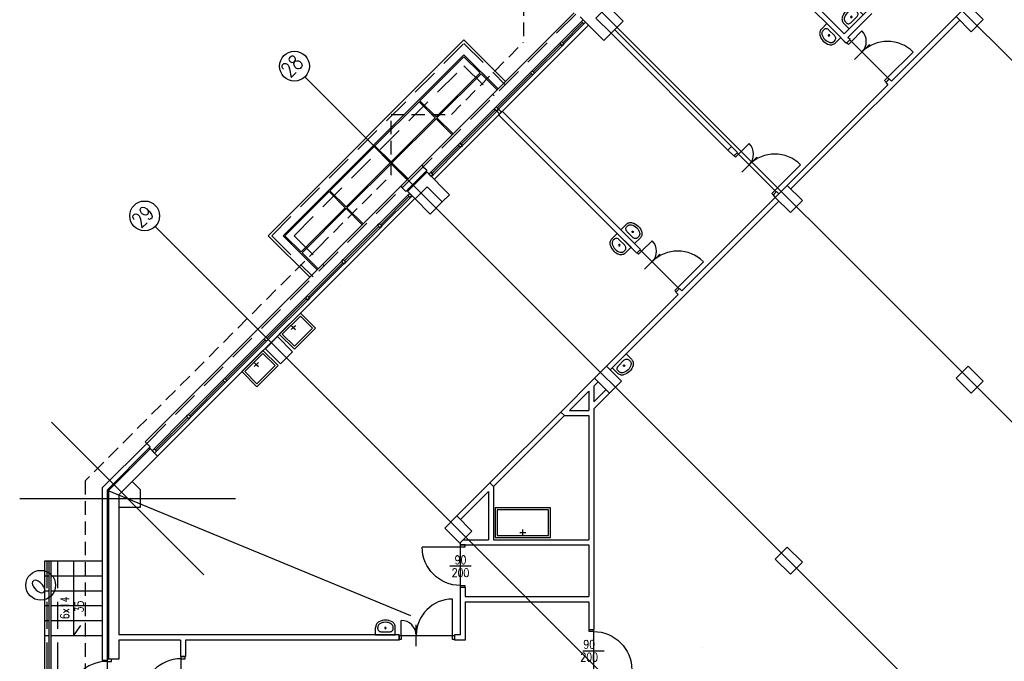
# Model space of a CAD drawing. Header units: centimetres. Extents: x -228435 to 111511, y -89367 to 428125.
# Tile 141 of 216: x -73074 to -49969, y 108972 to 124026. Entities that reach past the tile are written whole.
import ezdxf

# ---------------------------------------------------------------- set-up
doc = ezdxf.new("R2010")
doc.units = ezdxf.units.CM
doc.header["$LTSCALE"] = 50
doc.linetypes.add('DASHDOT2', pattern=[12.7, 6.35, -3.175, 0, -3.175])
doc.linetypes.add('HIDDEN', pattern=[9.525, 6.35, -3.175])
doc.layers.get('0').update_dxf_attribs({"color": 8})
for name, color, linetype in [('ARCH_INFO_ETYK_DRZWI_IST', 8, 'Continuous'), ('ARCH_INFO_OSIE_IST', 8, 'DASHDOT2'), ('ARCH_INFO_OSIE_OPISY_IST', 8, 'Continuous'), ('ARCH_INFO_SCHODY_IST', 8, 'Continuous'), ('ARCH_MUROWANE_IST', 8, 'Continuous'), ('ARCH_NIEWIDOK_IST', 8, 'HIDDEN'), ('ARCH_OTWORY_WENTYLACJA_IST', 8, 'Continuous'), ('ARCH_WIDOK_IST', 8, 'Continuous'), ('ARCH_WYPOSAŻENIE_SANITARNE_IST', 8, 'Continuous'), ('ARCH_ŚLUSARKA_DRZWI_IST', 8, 'Continuous'), ('ARCH_ŚLUSARKA_OKNA_IST', 8, 'Continuous'), ('ARCH_ŻELBET_IST', 8, 'Continuous'), ('Osie rzutów$0$ARCH_INFO_OSIE_OPISY_IST', 8, 'Continuous')]:
    doc.layers.add(name, color=color, linetype=linetype)
doc.styles.add('ROMANS-250-CM', font='romans.shx', dxfattribs={"width": 0.8, "height": 50})
doc.styles.add('ROMANS-50-CM', font='romans.shx', dxfattribs={"width": 0.8, "height": 10})

# ---------------------------------------------------------------- blocks, each defined once
blk = doc.blocks.new('umywalka')
at = {"ltscale": 0.3}
for p, q in [((0, -23), (0, 23)), ((0, 23), (17.8, 23)), ((7.2, -9.1), (7.2, 9.1)), ((7.2, 9.1), (7.2, 9.1)), ((14.3, 18), (17.8, 18)), ((0, -23), (17.8, -23)), ((14.3, -18), (17.8, -18))]:
    blk.add_line(p, q, dxfattribs=at)
for points in [[(7.2, 9.1), (7.3, 10.8), (7.7, 12.5), (8.4, 14), (9.3, 15.4), (10.3, 16.5), (11.5, 17.3), (12.9, 17.8), (14.3, 18)], [(17.8, 23), (19.8, 22.9), (21.7, 22.5), (23.6, 21.9), (25.4, 21), (27, 20), (28.4, 18.7), (29.7, 17.3), (30.8, 15.7)], [(17.8, 18), (19.1, 17.9), (20.3, 17.7), (21.5, 17.3), (22.6, 16.7), (23.7, 16.1), (24.6, 15.3), (25.4, 14.4), (26.1, 13.3)], [(26.1, 13.3), (27.7, 10.2), (28.8, 6.9), (29.5, 3.5), (29.7, 0), (29.5, -3.5), (28.8, -6.9), (27.7, -10.2), (26.1, -13.3)], [(30.8, 15.7), (32.6, 12), (33.9, 8.1), (34.7, 4.1), (35, 0), (34.7, -4.1), (33.9, -8.1), (32.6, -12), (30.8, -15.7)], [(14.3, -18), (12.9, -17.8), (11.5, -17.3), (10.3, -16.5), (9.3, -15.4), (8.4, -14), (7.7, -12.5), (7.3, -10.8), (7.2, -9.1)], [(26.1, -13.3), (25.4, -14.4), (24.6, -15.3), (23.7, -16.1), (22.6, -16.7), (21.5, -17.3), (20.3, -17.7), (19.1, -17.9), (17.8, -18)], [(30.8, -15.7), (29.7, -17.3), (28.4, -18.7), (27, -20), (25.4, -21), (23.6, -21.9), (21.7, -22.5), (19.8, -22.9), (17.8, -23)]]:
    blk.add_lwpolyline(points, dxfattribs=at)
blk.add_circle((16.1, 0), 1.75, dxfattribs=at)
blk = doc.blocks.new('DRZWI90')
blk.add_line((-45, 0), (-45, 90))
at = {"lineweight": -3}
for p, q in [((0, -25), (0, 25)), ((45, 0), (-45, 0))]:
    blk.add_line(p, q, dxfattribs=at)
for points in [[(-50, -10), (-45, -10), (-45, 0), (-50, 0)], [(45, -10), (50, -10), (50, 0), (45, 0)]]:
    blk.add_lwpolyline(points, close=True, dxfattribs=at)
blk.add_arc((-45, 0), 90, 0, 90, dxfattribs=at)
blk = doc.blocks.new('Osie rzutów')
at = {"layer": 'ARCH_INFO_OSIE_IST', "ltscale": 10}
for p, q in [((8927.4, 19646.5), (4880.9, 15600)), ((9351.6, 19222.2), (5514.5, 15385)), ((9775.9, 18797.9), (6114.5, 15136.5)), ((6324.6, 17617.4), (8540.8, 15401.2)), ((5900.4, 17193.2), (8116.6, 14977)), ((5476.1, 16768.9), (9015.7, 13229.3)), ((5124.7, 16417.5), (6407.4, 15134.7)), ((4880.9, 15958.4), (5239.1, 15600.1)), ((5012.1, 15799.1), (5723.8, 15504.3)), ((4806.6, 15779.2), (5313.4, 15779.2))]:
    blk.add_line(p, q, dxfattribs=at)
at = {"layer": 'ARCH_INFO_OSIE_OPISY_IST'}
for centre in [(5451.4, 16793.6), (5099.9, 16442.2), (4855.9, 15575.6)]:
    blk.add_circle(centre, 35, dxfattribs=at)
at = {"layer": 'ARCH_INFO_OSIE_OPISY_IST', "style": 'ROMANS-250-CM', "width": 0.8}
for s, p in [('28', (5440.9, 16764.6)), ('29', (5091, 16411.4)), ('O', (4853.8, 15550.9))]:
    blk.add_text(s, height=35, rotation=45, dxfattribs=at).set_placement(p)

msp = doc.modelspace()

# ---------------------------------------------------------------- linework, layer by layer
at = {"layer": 'ARCH_INFO_SCHODY_IST'}
for p, q in [((-71814.60208, 111320.96067, 630), (-71814.60208, 109570.96067, 630)), ((-71814.60208, 109570.96067, 630), (-71640.60139, 109810.19264, 630))]:
    msp.add_line(p, q, dxfattribs=at)
at = {"layer": 'ARCH_MUROWANE_IST', "ltscale": 4}
for p, q in [((-53806.60523, 123608.20261, 630), (-56913.25648, 126714.85387, 630)), ((-53724.2049, 123695.50791, 630), (-56828.40367, 126799.70668, 630)), ((-59918.4603, 124091.48771, 630), (-59366.91701, 123539.94442, 630)), ((-53165.59054, 124254.12227, 630), (-53724.2049, 123695.50791, 630)), ((-53080.73773, 124169.26945, 630), (-53639.35208, 123610.6551, 630)), ((-51100.83874, 124098.55877, 630), (-52614.04725, 122585.35026, 630)), ((-51015.98592, 124013.70596, 630), (-54975.7839, 120053.90799, 630)), ((-59197.21138, 123709.65005, 630), (-59366.91701, 123539.94442, 630)), ((-53809.05771, 123610.6551, 630), (-53724.2049, 123525.80228, 630)), ((-53586.31907, 123557.62209, 630), (-53639.35208, 123610.6551, 630)), ((-53724.2049, 123525.80228, 630), (-53671.17189, 123472.76927, 630)), ((-53671.17189, 123472.76927, 630), (-53586.31907, 123557.62209, 630)), ((-52698.90006, 122500.49745, 630), (-55060.63671, 120138.7608, 630)), ((-52751.93307, 122553.53046, 630), (-52667.08026, 122638.38327, 630)), ((-52751.93307, 122553.53046, 630), (-52698.90006, 122500.49745, 630)), ((-52667.08026, 122638.38327, 630), (-52614.04725, 122585.35026, 630)), ((-61834.71968, 121793.39067, 630), (-61749.86686, 121878.24348, 630)), ((-61834.71968, 121793.39067, 630), (-58592.63509, 118551.30608, 630)), ((-61749.86686, 121878.24348, 630), (-58507.78227, 118636.15889, 630)), ((-56453.63707, 120966.07573, 630), (-56368.78426, 121050.92855, 630)), ((-56315.75125, 120828.18991, 630), (-56453.63707, 120966.07573, 630)), ((-56453.63707, 120966.07573, 630), (-56453.63707, 120966.07573, 630)), ((-56368.78426, 121050.92855, 630), (-56230.89844, 120913.04273, 630)), ((-56230.89844, 120913.04273, 630), (-56315.75125, 120828.18991, 630)), ((-64097.46138, 120082.19226, 630), (-63602.48663, 120577.167, 630)), ((-64012.60856, 119997.33944, 630), (-63538.84702, 120471.10099, 630)), ((-63970.18216, 119997.33944, 630), (-63517.63382, 120449.88778, 630)), ((-63602.48663, 120577.167, 630), (-63539.74495, 120514.42533, 630)), ((-63602.48663, 120577.167, 630), (-63529.95919, 120504.63957, 630)), ((-63602.48663, 120577.167, 630), (-63545.67633, 120520.35671, 630)), ((-63602.48663, 120577.167, 630), (-63517.63382, 120492.31419, 630)), ((-63602.48663, 120577.167, 630), (-63517.63382, 120492.31419, 630)), ((-63602.48663, 120577.167, 630), (-63517.63382, 120492.31419, 630)), ((-63517.63382, 120492.31419, 630), (-63545.91809, 120464.02992, 630)), ((-63538.84702, 120471.10099, 630), (-62987.30373, 119919.5577, 630)), ((-64097.46138, 120082.19226, 630), (-64012.60856, 119997.33944, 630)), ((-64097.46138, 120082.19226, 630), (-64012.60856, 119997.33944, 630)), ((-64097.46138, 120082.19226, 630), (-64012.60856, 119997.33944, 630)), ((-64097.46138, 120082.19226, 630), (-64012.60856, 119997.33944, 630)), ((-64097.46138, 120082.19226, 630), (-64012.60856, 119997.33944, 630)), ((-64097.46138, 120082.19226, 630), (-64012.60856, 119997.33944, 630)), ((-64012.60856, 119997.33944, 630), (-63984.32429, 120025.62372, 630)), ((-63991.39536, 120018.55265, 630), (-63793.40546, 119820.56275, 630)), ((-63157.00936, 119749.85207, 630), (-62987.30373, 119919.5577, 630)), ((-55311.65962, 119993.80391, 630), (-55396.51243, 119908.9511, 630)), ((-55311.65962, 119993.80391, 630), (-55258.62661, 119940.7709, 630)), ((-55258.62661, 119771.06527, 630), (-59218.42459, 115811.2673, 630)), ((-55343.47943, 119855.91809, 630), (-57535.51045, 117663.88707, 630)), ((-55396.51243, 119908.9511, 630), (-55343.47943, 119855.91809, 630)), ((-58507.78227, 118636.15889, 630), (-58592.63509, 118551.30608, 630)), ((-58507.78227, 118636.15889, 630), (-58592.63509, 118551.30608, 630)), ((-57588.54346, 117716.92007, 630), (-57673.39627, 117632.06726, 630)), ((-57673.39627, 117632.06726, 630), (-57620.36326, 117579.03425, 630)), ((-57588.54346, 117716.92007, 630), (-57535.51045, 117663.88707, 630)), ((-57620.36326, 117579.03425, 630), (-59303.2774, 115896.12011, 630)), ((-59586.12011, 115613.2774, 630), (-60378.07971, 114821.31781, 630)), ((-59501.2673, 115528.42459, 630), (-59599.60208, 115430.08981, 630)), ((-59719.60208, 115310.08981, 630), (-60173.22689, 114856.46499, 630)), ((-59719.60208, 115310.08981, 630), (-59719.60208, 114856.46499, 630)), ((-59599.60208, 115430.08981, 630), (-59599.60208, 115062.39428, 630)), ((-59317.41954, 115344.57682, 630), (-59599.60208, 115062.39428, 630)), ((-59232.56672, 115259.72401, 630), (-59599.60208, 114892.68866, 630)), ((-60173.22689, 114856.46499, 630), (-59719.60208, 114856.46499, 630)), ((-59599.60208, 114892.68866, 630), (-59599.60208, 109720.96067, 630)), ((-60378.07971, 114821.31781, 630), (-60293.22689, 114736.46499, 630)), ((-60293.22689, 114736.46499, 630), (-59719.60208, 114736.46499, 630)), ((-59719.60208, 114736.46499, 630), (-59719.60208, 111820.96067, 630)), ((-70093.72688, 114085.92675, 630), (-71139.60208, 113040.05156, 630)), ((-70008.87407, 114001.07394, 630), (-71019.60208, 112990.34593, 630)), ((-70008.87407, 113958.64753, 630), (-70989.60208, 112977.91952, 630)), ((-70093.72688, 114085.92675, 630), (-70008.87407, 114001.07394, 630)), ((-70030.08727, 113979.86074, 630), (-69839.16844, 113788.9419, 630)), ((-69817.95524, 113810.15511, 630), (-70749.60208, 112878.50827, 630)), ((-71139.60208, 113040.05156, 630), (-71139.60208, 108990.96067, 630)), ((-71019.60208, 112990.34593, 630), (-71019.60208, 108990.96067, 630)), ((-62039.78064, 113159.61687, 630), (-62817.5981, 112381.79941, 630)), ((-62039.78064, 113159.61687, 630), (-61954.92783, 113074.76406, 630)), ((-61954.92783, 113074.76406, 630), (-61954.92783, 111820.96067, 630)), ((-70989.60208, 112977.91952, 630), (-70989.60208, 109020.96067, 630)), ((-70749.60208, 112878.50827, 630), (-70749.60208, 109590.96067, 630)), ((-62074.92783, 112954.76406, 630), (-62732.74529, 112296.9466, 630)), ((-62074.92783, 112954.76406, 630), (-62074.92783, 111820.96067, 630)), ((-62739.60208, 111752.68866, 630), (-62739.60208, 111700.96067, 630)), ((-62619.60208, 111700.96067, 630), (-62739.60208, 111700.96067, 630)), ((-62671.33006, 111820.96067, 630), (-62074.92783, 111820.96067, 630)), ((-62619.60208, 111700.96067, 630), (-59719.60208, 111700.96067, 630)), ((-61954.92783, 111820.96067, 630), (-59719.60208, 111820.96067, 630)), ((-59719.60208, 111700.96067, 630), (-59719.60208, 110490.96067, 630)), ((-62619.60208, 110700.96067, 630), (-62739.60208, 110700.96067, 630)), ((-62739.60208, 110700.96067, 630), (-62739.60208, 109590.96067, 630)), ((-62619.60208, 110700.96067, 630), (-62619.60208, 110490.96067, 630)), ((-62619.60208, 110490.96067, 630), (-59719.60208, 110490.96067, 630)), ((-62619.60208, 110370.96067, 630), (-59719.60208, 110370.96067, 630)), ((-62619.60208, 110370.96067, 630), (-62619.60208, 109470.96067, 630)), ((-59719.60208, 110370.96067, 630), (-59719.60208, 109720.96067, 630)), ((-64169.60208, 109590.96067, 630), (-70749.60208, 109590.96067, 630)), ((-64169.60208, 109590.96067, 630), (-64169.60208, 109470.96067, 630)), ((-62739.60208, 109590.96067, 630), (-62869.60208, 109590.96067, 630)), ((-62869.60208, 109590.96067, 630), (-62869.60208, 109470.96067, 630)), ((-59719.60208, 109720.96067, 630), (-59599.60208, 109720.96067, 630)), ((-70749.60208, 109470.96067, 630), (-70749.60208, 109020.96067, 630)), ((-69299.60208, 109470.96067, 630), (-70749.60208, 109470.96067, 630)), ((-69299.60208, 109470.96067, 630), (-69299.60208, 109080.96067, 630)), ((-64169.60208, 109470.96067, 630), (-69179.60208, 109470.96067, 630)), ((-69179.60208, 109470.96067, 630), (-69179.60208, 109080.96067, 630)), ((-62619.60208, 109470.96067, 630), (-62869.60208, 109470.96067, 630)), ((-69299.60208, 109080.96067, 630), (-69179.60208, 109080.96067, 630)), ((-71019.60208, 108990.96067, 630), (-71139.60208, 108990.96067, 630)), ((-70749.60208, 109020.96067, 630), (-71019.60208, 109020.96067, 630))]:
    msp.add_line(p, q, dxfattribs=at)
at = {"layer": 'ARCH_NIEWIDOK_IST'}
for p, q in [((-61247.82126, 124911.73178, 630), (-61247.82126, 123497.51822, 630)), ((-62944.87753, 121800.46195, 630), (-61247.82126, 123497.51822, 630)), ((-64359.0911, 120386.24838, 630), (-64359.0911, 121800.46195, 630)), ((-64359.0911, 121800.46195, 630), (-62944.87753, 121800.46195, 630)), ((-66049.07609, 118696.26297, 630), (-64359.0911, 120386.24796, 630)), ((-66049.07609, 118696.26297, 630), (-71539.60208, 113205.73698, 630)), ((-71539.60208, 113205.73698, 630), (-71539.60208, 102990.96067, 630))]:
    msp.add_line(p, q, dxfattribs=at)
at = {"layer": 'ARCH_NIEWIDOK_IST', "ltscale": 2}
for p, q in [((-60024.52632, 124155.12732, 630), (-63602.48663, 120577.167, 630)), ((-67159.23374, 118957.89248, 630), (-62647.89248, 123469.23374, 630)), ((-62647.89248, 123469.23374, 630), (-61679.15619, 122500.49745, 630)), ((-66635.97472, 118957.89248, 630), (-62647.89248, 122945.97472, 630)), ((-62647.89248, 122945.97472, 630), (-61940.78569, 122238.86794, 630)), ((-70093.72688, 114085.92675, 630), (-64097.46138, 120082.19226, 630)), ((-67159.23374, 118957.89248, 630), (-66190.49745, 117989.15619, 630)), ((-66635.97472, 118957.89248, 630), (-65928.86794, 118250.78569, 630)), ((-72439.60208, 111320.96067, 630), (-72439.60208, 107770.96067, 630)), ((-72189.60208, 111320.96067, 630), (-72189.60208, 108070.96067, 630))]:
    msp.add_line(p, q, dxfattribs=at)
at = {"layer": 'ARCH_OTWORY_WENTYLACJA_IST'}
for p, q in [((-56453.63707, 120966.07573, 630), (-59197.21138, 123709.65005, 630)), ((-56368.78426, 121050.92855, 630), (-59112.35857, 123794.50286, 630)), ((-62039.78064, 113159.61687, 630), (-60378.07971, 114821.31781, 630)), ((-61954.92783, 113074.76406, 630), (-60293.22689, 114736.46499, 630))]:
    msp.add_line(p, q, dxfattribs=at)
at = {"layer": 'ARCH_WIDOK_IST'}
for p, q in [((-60059.88166, 124190.48266, 630), (-63637.84197, 120612.52234, 630)), ((-59727.54147, 123900.56888, 630), (-63347.92819, 120280.18216, 630)), ((-67244.08655, 118957.89248, 630), (-62647.89248, 123554.08655, 630)), ((-62647.89248, 123554.08655, 630), (-61672.08512, 122578.2792, 630)), ((-66890.53316, 118957.89248, 630), (-62647.89248, 123200.53316, 630)), ((-63682.03614, 122123.96309, 630), (-62647.89248, 123158.10676, 630)), ((-62647.89248, 123200.53316, 630), (-61848.86181, 122401.5025, 630)), ((-62647.89248, 123158.10676, 630), (-62269.59035, 122779.80463, 630)), ((-63303.73401, 121745.66096, 630), (-62269.59035, 122779.80463, 630)), ((-63282.52081, 121724.44776, 630), (-62248.37714, 122758.59142, 630)), ((-62248.37714, 122758.59142, 630), (-61870.07502, 122380.2893, 630)), ((-64737.39301, 121068.60622, 630), (-63703.24935, 122102.74988, 630)), ((-63703.24935, 122102.74988, 630), (-63324.94722, 121724.44776, 630)), ((-63682.03614, 122123.96309, 630), (-63303.73401, 121745.66096, 630)), ((-61880.68162, 121881.77902, 630), (-61813.50647, 121814.60387, 630)), ((-61838.25521, 121924.20542, 630), (-61771.08007, 121857.03028, 630)), ((-64359.0911, 120690.30388, 630), (-63324.94722, 121724.44776, 630)), ((-64337.87768, 120669.09089, 630), (-63303.73401, 121703.23455, 630)), ((-63303.73401, 121703.23455, 630), (-62925.43189, 121324.93243, 630)), ((-63282.52081, 121724.44776, 630), (-62904.21868, 121346.14563, 630)), ((-64737.39301, 121068.60622, 630), (-64359.0911, 120690.3043, 630)), ((-65792.74988, 120013.24935, 630), (-64758.60622, 121047.39301, 630)), ((-64758.60622, 121047.39301, 630), (-64380.30409, 120669.09089, 630)), ((-70129.08222, 114121.28209, 630), (-63637.84197, 120612.52234, 630)), ((-65414.44776, 119634.94722, 630), (-64380.30409, 120669.09089, 630)), ((-65393.23455, 119613.73401, 630), (-64359.0911, 120647.87747, 630)), ((-64359.0911, 120647.87789, 630), (-63980.78876, 120269.57555, 630)), ((-64337.87768, 120669.09089, 630), (-63959.57555, 120290.78876, 630)), ((-63637.84197, 120612.52234, 630), (-63602.48663, 120577.167, 630)), ((-66848.10676, 118957.89248, 630), (-65813.96309, 119992.03614, 630)), ((-65813.96309, 119992.03614, 630), (-65435.66096, 119613.73401, 630)), ((-65792.74988, 120013.24935, 630), (-65414.44776, 119634.94722, 630)), ((-64132.81672, 120117.5476, 630), (-64097.46138, 120082.19226, 630)), ((-63800.47653, 119827.63382, 630), (-65455.1064, 118173.00395, 630)), ((-66469.80463, 118579.59035, 630), (-65435.66096, 119613.73401, 630)), ((-66448.59142, 118558.37714, 630), (-65414.44776, 119592.52081, 630)), ((-65414.44776, 119592.52081, 630), (-65036.14563, 119214.21868, 630)), ((-65393.23455, 119613.73401, 630), (-65014.93243, 119235.43189, 630)), ((-67244.08655, 118957.89248, 630), (-66268.2792, 117982.08512, 630)), ((-66890.53316, 118957.89248, 630), (-66091.5025, 118158.86181, 630)), ((-66848.10676, 118957.89248, 630), (-66469.80463, 118579.59035, 630)), ((-66448.59142, 118558.37714, 630), (-66070.2893, 118180.07502, 630)), ((-65455.1064, 118173.00395, 630), (-69817.95524, 113810.15511, 630)), ((-70129.08222, 114121.28209, 630), (-70093.72688, 114085.92675, 630)), ((-71139.60208, 111320.96067, 630), (-72489.60208, 111320.96067, 630)), ((-72489.60208, 111320.96067, 630), (-72489.60208, 107720.96067, 630)), ((-72389.60208, 111320.96067, 630), (-72389.60208, 107820.96067, 630)), ((-72339.60208, 111320.96067, 630), (-72339.60208, 107870.96067, 630)), ((-72389.60208, 110970.96067, 630), (-72489.60208, 110970.96067, 630)), ((-71139.60208, 110970.96067, 630), (-72339.60208, 110970.96067, 630)), ((-72389.60208, 110620.96067, 630), (-72489.60208, 110620.96067, 630)), ((-71139.60208, 110620.96067, 630), (-72339.60208, 110620.96067, 630)), ((-72389.60208, 110270.96067, 630), (-72489.60208, 110270.96067, 630)), ((-71139.60208, 110270.96067, 630), (-72339.60208, 110270.96067, 630)), ((-72389.60208, 109920.96067, 630), (-72489.60208, 109920.96067, 630)), ((-71139.60208, 109920.96067, 630), (-72339.60208, 109920.96067, 630)), ((-72389.60208, 109570.96067, 630), (-72489.60208, 109570.96067, 630)), ((-71139.60208, 109570.96067, 630), (-72339.60208, 109570.96067, 630))]:
    msp.add_line(p, q, dxfattribs=at)
at = {"layer": 'ARCH_WYPOSAŻENIE_SANITARNE_IST'}
for p, q in [((-66604.52719, 116853.75839, 630), (-66704.37263, 116753.91295, 630)), ((-66604.52719, 116753.91295, 630), (-66704.37263, 116853.75839, 630)), ((-66654.44991, 116803.83567, 630), (-66604.52719, 116853.75839, 630)), ((-66654.44991, 116803.83567, 630), (-66604.52719, 116753.91295, 630)), ((-67572.39979, 115885.88578, 630), (-67472.55435, 115985.73123, 630)), ((-67472.55435, 115885.88578, 630), (-67572.39979, 115985.73123, 630)), ((-67522.47707, 115935.80851, 630), (-67572.39979, 115885.88578, 630)), ((-67522.47707, 115935.80851, 630), (-67472.55435, 115885.88578, 630)), ((-61265.95876, 111925.80919, 630), (-61265.95876, 112065.54735, 630)), ((-61336.56015, 111994.94596, 630), (-61195.35737, 111994.94596, 630))]:
    msp.add_line(p, q, dxfattribs=at)
at = {"layer": 'ARCH_WYPOSAŻENIE_SANITARNE_IST', "elevation": 630}
for points in [[(-66628.30971, 116292.69386), (-66133.33496, 116787.6686), (-66486.88835, 117141.222), (-66981.8631, 116646.24725)], [(-66628.30971, 116363.40454), (-66204.04564, 116787.6686), (-66486.88835, 117070.51132), (-66911.15242, 116646.24725)], [(-67011.33526, 115909.6683), (-67506.31001, 115414.69355), (-67859.8634, 115768.24694), (-67364.88865, 116263.22169)], [(-67082.04594, 115909.6683), (-67506.31001, 115485.40423), (-67789.15272, 115768.24694), (-67364.88865, 116192.51101)], [(-61915.95876, 111875.80919), (-60615.95876, 111875.80919), (-60615.95876, 112575.80919), (-61915.95876, 112575.80919)], [(-61865.95876, 111925.80919), (-60665.95876, 111925.80919), (-60665.95876, 112525.80919), (-61865.95876, 112525.80919)]]:
    msp.add_lwpolyline(points, close=True, dxfattribs=at)
at = {"layer": 'ARCH_ŚLUSARKA_DRZWI_IST'}
for p, q in [((-53558.0348, 123515.19568, 630), (-53310.54743, 123762.68305, 630)), ((-53558.0348, 123515.19568, 630), (-52709.50667, 122666.66754, 630)), ((-53487.32413, 123090.93161, 630), (-53133.77073, 123444.485, 630)), ((-52709.50667, 122666.66754, 630), (-52108.4659, 123267.70831, 630)), ((-56202.61416, 120870.61632, 630), (-55955.12679, 121118.10369, 630)), ((-56202.61416, 120870.61632, 630), (-55354.08603, 120022.08818, 630)), ((-56131.90349, 120446.35225, 630), (-55778.3501, 120799.90564, 630)), ((-55354.08603, 120022.08818, 630), (-54753.04526, 120623.12895, 630)), ((-58479.498, 118593.73248, 630), (-58232.01063, 118841.21986, 630)), ((-58479.498, 118593.73248, 630), (-57630.96986, 117745.20435, 630)), ((-58408.78732, 118169.46841, 630), (-58055.23393, 118523.0218, 630)), ((-57630.96986, 117745.20435, 630), (-57029.9291, 118346.24511, 630)), ((-62919.60208, 109580.96067, 630), (-62919.60208, 110430.96067, 630)), ((-64119.60208, 109580.96067, 630), (-64119.60208, 109930.96067, 630)), ((-63769.60208, 109330.96067, 630), (-63769.60208, 109830.96067, 630)), ((-64119.60208, 109580.96067, 630), (-62919.60208, 109580.96067, 630))]:
    msp.add_line(p, q, dxfattribs=at)
at = {"layer": 'ARCH_ŚLUSARKA_DRZWI_IST', "elevation": 630}
for points in [[(-53628.74548, 123444.485), (-53664.10082, 123479.84034), (-53593.39014, 123550.55102), (-53558.0348, 123515.19568)], [(-52744.862, 122560.60153), (-52780.21734, 122595.95686), (-52709.50667, 122666.66754), (-52674.15133, 122631.3122)], [(-56273.32484, 120799.90564), (-56308.68018, 120835.26098), (-56237.9695, 120905.97166), (-56202.61416, 120870.61632)], [(-55389.44137, 119916.02216), (-55424.79671, 119951.3775), (-55354.08603, 120022.08818), (-55318.73069, 119986.73284)], [(-58550.20868, 118523.0218), (-58585.56402, 118558.37714), (-58514.85334, 118629.08782), (-58479.498, 118593.73248)], [(-57666.3252, 117639.13833), (-57701.68054, 117674.49367), (-57630.96986, 117745.20435), (-57595.61452, 117709.84901)], [(-64119.60208, 109480.96067), (-64169.60208, 109480.96067), (-64169.60208, 109580.96067), (-64119.60208, 109580.96067)], [(-62869.60208, 109480.96067), (-62919.60208, 109480.96067), (-62919.60208, 109580.96067), (-62869.60208, 109580.96067)]]:
    msp.add_lwpolyline(points, close=True, dxfattribs=at)
at = {"layer": 'ARCH_ŚLUSARKA_DRZWI_IST'}
for centre, radius, start, end in [((-53558.0348, 123515.19568, 630), 350, 315, 45), ((-52709.50667, 122666.66754, 630), 850, 45, 135), ((-56202.61416, 120870.61632, 630), 350, 315, 45), ((-55354.08603, 120022.08818, 630), 850, 45, 135), ((-58479.498, 118593.73248, 630), 350, 315, 45), ((-57630.96986, 117745.20435, 630), 850, 45, 135), ((-62919.60208, 109580.96067, 630), 850, 90, 180), ((-64119.60208, 109580.96067, 630), 350, 0, 90)]:
    msp.add_arc(centre, radius, start, end, dxfattribs=at)
at = {"layer": 'ARCH_ŚLUSARKA_OKNA_IST'}
for p, q in [((-60332.11777, 123486.91141, 630), (-59865.42729, 123953.60188, 630)), ((-61018.01134, 122801.01783, 630), (-60374.54417, 123444.485, 630)), ((-61866.53948, 121952.48969, 630), (-61060.43775, 122758.59142, 630)), ((-61908.96589, 121910.06329, 630), (-62715.06762, 121103.96156, 630)), ((-63400.9612, 120418.06798, 630), (-62757.49403, 121061.53515, 630)), ((-64603.04273, 119215.98645, 630), (-63938.36235, 119880.66682, 630)), ((-65451.57086, 118367.45831, 630), (-64645.46913, 119173.56004, 630)), ((-66300.099, 117518.93018, 630), (-65493.99727, 118325.03191, 630)), ((-67268.83529, 116550.19389, 630), (-66342.52541, 117476.50377, 630)), ((-68237.57158, 115581.4576, 630), (-67311.2617, 116507.76748, 630)), ((-69084.76543, 114734.26374, 630), (-68279.99799, 115539.03119, 630)), ((-69127.19184, 114691.83734, 630), (-69892.20145, 113926.82773, 630)), ((-69962.91213, 113912.68559, 630), (-69906.34358, 113856.11705, 630))]:
    msp.add_line(p, q, dxfattribs=at)
at = {"layer": 'ARCH_ŚLUSARKA_OKNA_IST', "elevation": 630}
for points in [[(-60360.40204, 123515.19568), (-59893.71156, 123981.88616), (-59837.14302, 123925.31761), (-60303.8335, 123458.62714)], [(-59851.28516, 124024.31256), (-59893.71156, 123981.88616), (-59837.14302, 123925.31761), (-59794.71661, 123967.74402)], [(-59851.28516, 124024.31256), (-59893.71156, 123981.88616), (-59837.14302, 123925.31761), (-59794.71661, 123967.74402)], [(-59851.28516, 124024.31256), (-59893.71156, 123981.88616), (-59837.14302, 123925.31761), (-59794.71661, 123967.74402)], [(-59851.28516, 124024.31256), (-59893.71156, 123981.88616), (-59837.14302, 123925.31761), (-59794.71661, 123967.74402)], [(-59851.28516, 124024.31256), (-59893.71156, 123981.88616), (-59837.14302, 123925.31761), (-59794.71661, 123967.74402)], [(-59893.71156, 123981.88616), (-59851.28516, 124024.31256), (-59794.71661, 123967.74402), (-59837.14302, 123925.31761)], [(-59851.28516, 124024.31256), (-59893.71156, 123981.88616), (-59837.14302, 123925.31761), (-59794.71661, 123967.74402)], [(-61046.29562, 122829.3021), (-60402.82845, 123472.76927), (-60346.2599, 123416.20073), (-60989.72707, 122772.73356)], [(-60360.40204, 123515.19568), (-60402.82845, 123472.76927), (-60346.2599, 123416.20073), (-60303.8335, 123458.62714)], [(-60360.40204, 123515.19568), (-60402.82845, 123472.76927), (-60346.2599, 123416.20073), (-60303.8335, 123458.62714)], [(-60360.40204, 123515.19568), (-60402.82845, 123472.76927), (-60346.2599, 123416.20073), (-60303.8335, 123458.62714)], [(-60360.40204, 123515.19568), (-60402.82845, 123472.76927), (-60346.2599, 123416.20073), (-60303.8335, 123458.62714)], [(-60360.40204, 123515.19568), (-60402.82845, 123472.76927), (-60346.2599, 123416.20073), (-60303.8335, 123458.62714)], [(-60402.82845, 123472.76927), (-60360.40204, 123515.19568), (-60303.8335, 123458.62714), (-60346.2599, 123416.20073)], [(-60360.40204, 123515.19568), (-60402.82845, 123472.76927), (-60346.2599, 123416.20073), (-60303.8335, 123458.62714)], [(-60402.82845, 123472.76927), (-60360.40204, 123515.19568), (-60303.8335, 123458.62714), (-60346.2599, 123416.20073)], [(-60360.40204, 123515.19568), (-60402.82845, 123472.76927), (-60346.2599, 123416.20073), (-60303.8335, 123458.62714)], [(-60360.40204, 123515.19568), (-60402.82845, 123472.76927), (-60346.2599, 123416.20073), (-60303.8335, 123458.62714)], [(-61894.82375, 121980.77397), (-61088.72202, 122786.8757), (-61032.15348, 122730.30715), (-61838.25521, 121924.20542)], [(-61088.72202, 122786.8757), (-61046.29562, 122829.3021), (-60989.72707, 122772.73356), (-61032.15348, 122730.30715)], [(-61046.29562, 122829.3021), (-61088.72202, 122786.8757), (-61032.15348, 122730.30715), (-60989.72707, 122772.73356)], [(-61046.29562, 122829.3021), (-61088.72202, 122786.8757), (-61032.15348, 122730.30715), (-60989.72707, 122772.73356)], [(-61937.25016, 121938.34756), (-62743.35189, 121132.24583), (-62686.78335, 121075.67729), (-61880.68162, 121881.77902)], [(-61894.82375, 121980.77397), (-61937.25016, 121938.34756), (-61880.68162, 121881.77902), (-61838.25521, 121924.20542)], [(-61894.82375, 121980.77397), (-61937.25016, 121938.34756), (-61880.68162, 121881.77902), (-61838.25521, 121924.20542)], [(-61894.82375, 121980.77397), (-61937.25016, 121938.34756), (-61880.68162, 121881.77902), (-61838.25521, 121924.20542)], [(-61937.25016, 121938.34756), (-61894.82375, 121980.77397), (-61838.25521, 121924.20542), (-61880.68162, 121881.77902)], [(-61894.82375, 121980.77397), (-61937.25016, 121938.34756), (-61880.68162, 121881.77902), (-61838.25521, 121924.20542)], [(-61894.82375, 121980.77397), (-61937.25016, 121938.34756), (-61880.68162, 121881.77902), (-61838.25521, 121924.20542)], [(-63429.24547, 120446.35225), (-62785.7783, 121089.81942), (-62729.20976, 121033.25088), (-63372.67693, 120389.78371)], [(-62743.35189, 121132.24583), (-62785.7783, 121089.81942), (-62729.20976, 121033.25088), (-62686.78335, 121075.67729)], [(-62743.35189, 121132.24583), (-62785.7783, 121089.81942), (-62729.20976, 121033.25088), (-62686.78335, 121075.67729)], [(-62743.35189, 121132.24583), (-62785.7783, 121089.81942), (-62729.20976, 121033.25088), (-62686.78335, 121075.67729)], [(-62743.35189, 121132.24583), (-62785.7783, 121089.81942), (-62729.20976, 121033.25088), (-62686.78335, 121075.67729)], [(-62743.35189, 121132.24583), (-62785.7783, 121089.81942), (-62729.20976, 121033.25088), (-62686.78335, 121075.67729)], [(-62743.35189, 121132.24583), (-62785.7783, 121089.81942), (-62729.20976, 121033.25088), (-62686.78335, 121075.67729)], [(-62785.7783, 121089.81942), (-62743.35189, 121132.24583), (-62686.78335, 121075.67729), (-62729.20976, 121033.25088)], [(-62743.35189, 121132.24583), (-62785.7783, 121089.81942), (-62729.20976, 121033.25088), (-62686.78335, 121075.67729)], [(-63429.24547, 120446.35225), (-63471.67188, 120403.92584), (-63415.10333, 120347.3573), (-63372.67693, 120389.78371)], [(-63429.24547, 120446.35225), (-63471.67188, 120403.92584), (-63415.10333, 120347.3573), (-63372.67693, 120389.78371)], [(-63429.24547, 120446.35225), (-63471.67188, 120403.92584), (-63415.10333, 120347.3573), (-63372.67693, 120389.78371)], [(-63429.24547, 120446.35225), (-63471.67188, 120403.92584), (-63415.10333, 120347.3573), (-63372.67693, 120389.78371)], [(-63429.24547, 120446.35225), (-63471.67188, 120403.92584), (-63415.10333, 120347.3573), (-63372.67693, 120389.78371)], [(-63471.67188, 120403.92584), (-63429.24547, 120446.35225), (-63372.67693, 120389.78371), (-63415.10333, 120347.3573)], [(-63429.24547, 120446.35225), (-63471.67188, 120403.92584), (-63415.10333, 120347.3573), (-63372.67693, 120389.78371)], [(-63471.67188, 120403.92584), (-63429.24547, 120446.35225), (-63372.67693, 120389.78371), (-63415.10333, 120347.3573)], [(-63429.24547, 120446.35225), (-63471.67188, 120403.92584), (-63415.10333, 120347.3573), (-63372.67693, 120389.78371)], [(-63429.24547, 120446.35225), (-63471.67188, 120403.92584), (-63415.10333, 120347.3573), (-63372.67693, 120389.78371)], [(-64631.327, 119244.27072), (-63924.22022, 119951.3775), (-63867.65167, 119894.80896), (-64574.75845, 119187.70218)], [(-63966.64662, 119908.9511), (-63924.22022, 119951.3775), (-63867.65167, 119894.80896), (-63910.07808, 119852.38255)], [(-64673.7534, 119201.84431), (-64631.327, 119244.27072), (-64574.75845, 119187.70218), (-64617.18486, 119145.27577)], [(-64631.327, 119244.27072), (-64673.7534, 119201.84431), (-64617.18486, 119145.27577), (-64574.75845, 119187.70218)], [(-65479.85513, 118395.74258), (-64673.7534, 119201.84431), (-64617.18486, 119145.27577), (-65423.28659, 118339.17404)], [(-66328.38327, 117547.21445), (-65522.28154, 118353.31618), (-65465.713, 118296.74764), (-66271.81473, 117490.6459)], [(-65522.28154, 118353.31618), (-65479.85513, 118395.74258), (-65423.28659, 118339.17404), (-65465.713, 118296.74764)], [(-65479.85513, 118395.74258), (-65522.28154, 118353.31618), (-65465.713, 118296.74764), (-65423.28659, 118339.17404)], [(-67297.11956, 116578.47816), (-66370.80968, 117504.78804), (-66314.24114, 117448.2195), (-67240.55102, 116521.90961)], [(-66370.80968, 117504.78804), (-66328.38327, 117547.21445), (-66271.81473, 117490.6459), (-66314.24114, 117448.2195)], [(-66328.38327, 117547.21445), (-66370.80968, 117504.78804), (-66314.24114, 117448.2195), (-66271.81473, 117490.6459)], [(-68265.85585, 115609.74187), (-67339.54597, 116536.05175), (-67282.97743, 116479.48321), (-68209.28731, 115553.17332)], [(-67297.11956, 116578.47816), (-67339.54597, 116536.05175), (-67282.97743, 116479.48321), (-67240.55102, 116521.90961)], [(-67297.11956, 116578.47816), (-67339.54597, 116536.05175), (-67282.97743, 116479.48321), (-67240.55102, 116521.90961)], [(-67339.54597, 116536.05175), (-67297.11956, 116578.47816), (-67240.55102, 116521.90961), (-67282.97743, 116479.48321)], [(-67297.11956, 116578.47816), (-67339.54597, 116536.05175), (-67282.97743, 116479.48321), (-67240.55102, 116521.90961)], [(-67297.11956, 116578.47816), (-67339.54597, 116536.05175), (-67282.97743, 116479.48321), (-67240.55102, 116521.90961)], [(-69113.0497, 114762.54801), (-68308.28226, 115567.31546), (-68251.71372, 115510.74692), (-69056.48116, 114705.97947)], [(-68308.28226, 115567.31546), (-68265.85585, 115609.74187), (-68209.28731, 115553.17332), (-68251.71372, 115510.74692)], [(-68265.85585, 115609.74187), (-68308.28226, 115567.31546), (-68251.71372, 115510.74692), (-68209.28731, 115553.17332)], [(-69155.47611, 114720.12161), (-69920.48572, 113955.112), (-69863.91718, 113898.54346), (-69098.90757, 114663.55306)], [(-69113.0497, 114762.54801), (-69155.47611, 114720.12161), (-69098.90757, 114663.55306), (-69056.48116, 114705.97947)], [(-69920.48572, 113955.112), (-69962.91213, 113912.68559), (-69906.34358, 113856.11705), (-69863.91718, 113898.54346)], [(-69962.91213, 113912.68559), (-69920.48572, 113955.112), (-69863.91718, 113898.54346), (-69906.34358, 113856.11705)], [(-69920.48572, 113955.112), (-69962.91213, 113912.68559), (-69906.34358, 113856.11705), (-69863.91718, 113898.54346)]]:
    msp.add_lwpolyline(points, close=True, dxfattribs=at)
at = {"layer": 'ARCH_ŻELBET_IST'}
for p, q in [((-70739.20415, 112888.90619, 630), (-70437.49762, 113190.61273, 630)), ((-70239.20415, 112992.31927, 630), (-70437.49762, 113190.61273, 630)), ((-70239.20415, 112592.31927, 630), (-70239.20415, 112992.31927, 630)), ((-70749.60208, 112592.31927, 630), (-70239.20415, 112592.31927, 630))]:
    msp.add_line(p, q, dxfattribs=at)
at = {"layer": 'ARCH_ŻELBET_IST', "elevation": 630}
for points in [[(-59550.76477, 124063.20344), (-59267.92206, 124346.04615), (-58914.36867, 123992.49276), (-59197.21138, 123709.65005)], [(-50747.28535, 123745.00538), (-50464.44264, 124027.8481), (-50817.99603, 124381.40149), (-51100.83874, 124098.55877)], [(-63793.40546, 119820.56275), (-63510.56275, 120103.40546), (-63157.00936, 119749.85207), (-63439.85207, 119467.00936)], [(-54989.92604, 119502.3647), (-54707.08332, 119785.20741), (-55060.63671, 120138.7608), (-55343.47943, 119855.91809)], [(-67307.72616, 116306.24205), (-67024.88345, 116589.08476), (-66671.33006, 116235.53137), (-66954.17277, 115952.68866)], [(-59232.56672, 115259.72401), (-58949.72401, 115542.56672), (-59303.2774, 115896.12011), (-59586.12011, 115613.2774)], [(-50747.28535, 115259.72401), (-50464.44264, 115542.56672), (-50817.99603, 115896.12011), (-51100.83874, 115613.2774)], [(-62746.88742, 111745.40331), (-62464.04471, 112028.24602), (-62817.5981, 112381.79941), (-63100.44082, 112098.9567)], [(-54989.92604, 111017.08332), (-54707.08332, 111299.92604), (-55060.63671, 111653.47943), (-55343.47943, 111370.63671)]]:
    msp.add_lwpolyline(points, close=True, dxfattribs=at)

# ---------------------------------------------------------------- block references
at = {"layer": 'ARCH_WYPOSAŻENIE_SANITARNE_IST', "yscale": 10, "zscale": 10}
for p, xscale, rotation in [((-53444.89772, 123974.81509, 630), -10.00000000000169, 315.0000000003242), ((-53969.23625, 123770.83364, 630), -10.00000000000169, 44.99999999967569), ((-58805.84663, 118934.22325, 630), 10.00000000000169, 44.99999999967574), ((-58890.69945, 118849.37044, 630), -10.00000000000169, 44.99999999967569), ((-59008.87932, 116020.81257, 630), 10.00000000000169, 315.0000000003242), ((-64490.52472, 109590.96067, 630), -10, 270)]:
    msp.add_blockref('umywalka', p, dxfattribs=dict(at, xscale=xscale, rotation=rotation))
at = {"layer": 'ARCH_ŚLUSARKA_DRZWI_IST', "yscale": 10, "zscale": 10}
for p, xscale, rotation in [((-62729.60208, 111200.96067, 630), -10, 90), ((-59609.60208, 109220.96067, 630), -10, 270), ((-69289.60208, 108580.96067, 630), 10, 90), ((-71019.60208, 108520.96067, 630), 10, 90)]:
    msp.add_blockref('DRZWI90', p, dxfattribs=dict(at, xscale=xscale, rotation=rotation))
at = {"layer": 'Osie rzutów$0$ARCH_INFO_OSIE_OPISY_IST', "xscale": 10, "yscale": 10, "zscale": 10}
msp.add_blockref('Osie rzutów', (-121140, -45000, 630), dxfattribs=at)

# ---------------------------------------------------------------- texts
at = {"layer": 'ARCH_INFO_ETYK_DRZWI_IST', "char_height": 200, "width": 100, "attachment_point": 5, "line_spacing_factor": 0.9, "style": 'ROMANS-50-CM'}
for insert in [(-62729.60208, 111200.96067, 630), (-59709.60208, 109220.96067, 630)]:
    msp.add_mtext('90\\P200', dxfattribs=dict(at, insert=insert))
at = {"layer": 'ARCH_INFO_SCHODY_IST', "style": 'ROMANS-50-CM', "width": 0.8}
for s, p in [('6x14', (-71915.06376, 109961.56698, 630)), ('35', (-71577.70393, 110119.59306, 630))]:
    msp.add_text(s, height=200, rotation=90, dxfattribs=at).set_placement(p)

doc.saveas('drawing.dxf')
